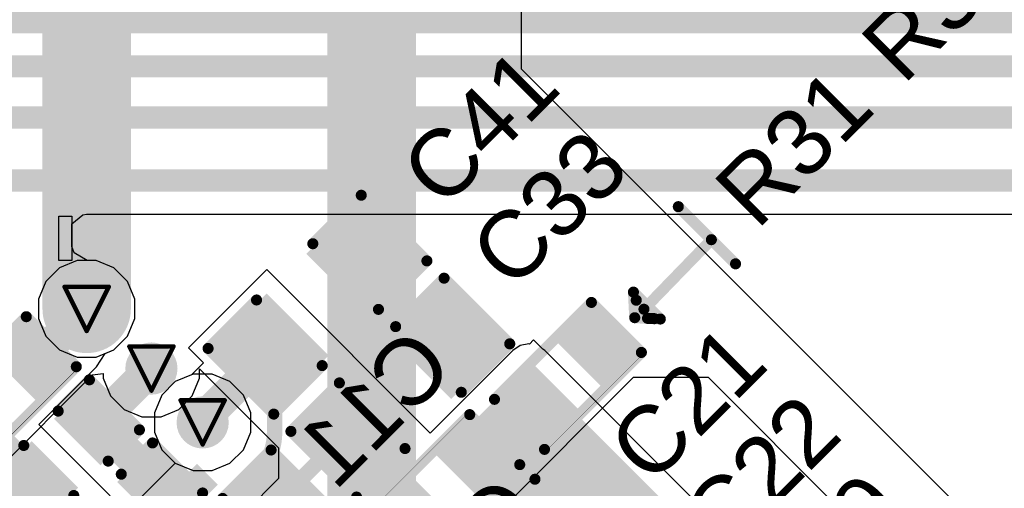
# Model space of a CAD drawing. Header units: inches. Extents: x 0 to 12.2, y 0 to 7.
# Tile 84 of 154: x 2.143 to 2.588, y 2.764 to 2.976. Entities that reach past the tile are written whole.
import ezdxf

# ---------------------------------------------------------------- set-up
doc = ezdxf.new("R2010")
doc.units = ezdxf.units.IN
doc.header["$MEASUREMENT"] = 0
for name, color, linetype in [('Bottom Layer', 5, 'Continuous'), ('Bottom Overlay', 54, 'Continuous'), ('Bottom Paste', 16, 'Continuous'), ('Bottom Solder', 6, 'Continuous'), ('Drill Drawing', 1, 'Continuous'), ('Layer 1', 16, 'Continuous'), ('Layer 2', 76, 'Continuous'), ('Top Layer', 1, 'Continuous'), ('Top Overlay', 2, 'Continuous'), ('Top Paste', 8, 'Continuous'), ('Top Solder', 216, 'Continuous'), ('Via Holes', 16, 'Continuous')]:
    doc.layers.add(name, color=color, linetype=linetype)
doc.styles.add('Arial', font='txt', dxfattribs={"height": 0.2})

# ---------------------------------------------------------------- blocks, each defined once
blk = doc.blocks.new('LQFP_128_EP_14_14__28')
at = {"layer": 'Top Layer'}
blk.add_hatch(color=1, dxfattribs=at).paths.add_polyline_path([(-0.24016, 0.26967), (-0.24804, 0.26967), (-0.24804, 0.32873), (-0.24016, 0.32873)])
at = {"layer": 'Top Paste'}
blk.add_hatch(color=8, dxfattribs=at).paths.add_polyline_path([(-0.24016, 0.26967), (-0.24804, 0.26967), (-0.24804, 0.32873), (-0.24016, 0.32873)])
at = {"layer": 'Top Solder'}
blk.add_hatch(color=216, dxfattribs=at).paths.add_polyline_path([(-0.23741, 0.26692), (-0.25079, 0.26692), (-0.25079, 0.33148), (-0.23741, 0.33148)])
blk = doc.blocks.new('R___0402_127')
at = {"layer": 'Top Layer'}
for points in [[(-0.0275, -0.0125), (-0.0275, 0.0125), (-0.0095, 0.0125), (-0.0095, -0.0125)], [(0.0095, -0.0125), (0.0095, 0.0125), (0.0275, 0.0125), (0.0275, -0.0125)]]:
    blk.add_hatch(color=1, dxfattribs=at).paths.add_polyline_path(points)
at = {"layer": 'Top Paste'}
for points in [[(-0.0275, -0.0125), (-0.0275, 0.0125), (-0.0095, 0.0125), (-0.0095, -0.0125)], [(0.0095, -0.0125), (0.0095, 0.0125), (0.0275, 0.0125), (0.0275, -0.0125)]]:
    blk.add_hatch(color=8, dxfattribs=at).paths.add_polyline_path(points)
at = {"layer": 'Top Solder'}
for points in [[(-0.02967, -0.01467), (-0.02967, 0.01467), (-0.00733, 0.01467), (-0.00733, -0.01467)], [(0.00733, -0.01467), (0.00733, 0.01467), (0.02967, 0.01467), (0.02967, -0.01467)]]:
    blk.add_hatch(color=216, dxfattribs=at).paths.add_polyline_path(points)
at = {"layer": 'Top Overlay'}
for points, const_width in [([(-0.031, 0.016), (-0.031, -0.016)], 0.005), ([(-0.031, 0.016), (0.031, 0.016)], 0.005), ([(0.031, 0.016), (0.031, -0.016)], 0.005), ([(-0.031, -0.016), (0.031, -0.016)], 0.005), ([(-0.032, -0.017), (0.032, -0.017)], 0.000127)]:
    blk.add_lwpolyline(points, dxfattribs=dict(at, const_width=const_width))
for points, const_width in [([(-0.03225, 0.016, 1), (-0.02975, 0.016, 1)], 0.0025), ([(-0.03225, 0.016, 1), (-0.02975, 0.016, 1)], 0.0025), ([(0.02975, 0.016, 1), (0.03225, 0.016, 1)], 0.0025), ([(0.02975, 0.016, 1), (0.03225, 0.016, 1)], 0.0025), ([(-0.03225, -0.016, 1), (-0.02975, -0.016, 1)], 0.0025), ([(-0.03225, -0.016, 1), (-0.02975, -0.016, 1)], 0.0025), ([(-0.03203, -0.017, 1), (-0.03197, -0.017, 1)], 0.0000635), ([(0.02975, -0.016, 1), (0.03225, -0.016, 1)], 0.0025), ([(0.02975, -0.016, 1), (0.03225, -0.016, 1)], 0.0025), ([(0.03197, -0.017, 1), (0.03203, -0.017, 1)], 0.0000635)]:
    blk.add_lwpolyline(points, format="xyb", close=True, dxfattribs=dict(at, const_width=const_width))
blk = doc.blocks.new('R___0402_B_130')
at = {"layer": 'Bottom Layer'}
for points in [[(-0.0095, 0.0125), (-0.0095, -0.0125), (-0.0275, -0.0125), (-0.0275, 0.0125)], [(0.0275, 0.0125), (0.0275, -0.0125), (0.0095, -0.0125), (0.0095, 0.0125)]]:
    blk.add_hatch(color=5, dxfattribs=at).paths.add_polyline_path(points)
at = {"layer": 'Bottom Paste'}
for points in [[(-0.0095, 0.0125), (-0.0095, -0.0125), (-0.0275, -0.0125), (-0.0275, 0.0125)], [(0.0275, 0.0125), (0.0275, -0.0125), (0.0095, -0.0125), (0.0095, 0.0125)]]:
    blk.add_hatch(color=16, dxfattribs=at).paths.add_polyline_path(points)
at = {"layer": 'Bottom Solder'}
for points in [[(-0.00733, 0.01467), (-0.00733, -0.01467), (-0.02967, -0.01467), (-0.02967, 0.01467)], [(0.02967, 0.01467), (0.02967, -0.01467), (0.00733, -0.01467), (0.00733, 0.01467)]]:
    blk.add_hatch(color=6, dxfattribs=at).paths.add_polyline_path(points)
at = {"layer": 'Bottom Overlay'}
for points, const_width in [([(0.031, 0.016), (-0.031, 0.016)], 0.005), ([(-0.031, -0.016), (-0.031, 0.016)], 0.005), ([(0.031, -0.016), (0.031, 0.016)], 0.005), ([(0.032, 0.017), (-0.032, 0.017)], 0.000127), ([(0.031, -0.016), (-0.031, -0.016)], 0.005)]:
    blk.add_lwpolyline(points, dxfattribs=dict(at, const_width=const_width))
for points, const_width in [([(-0.03225, 0.016, 1), (-0.02975, 0.016, 1)], 0.0025), ([(-0.03225, 0.016, 1), (-0.02975, 0.016, 1)], 0.0025), ([(0.02975, 0.016, 1), (0.03225, 0.016, 1)], 0.0025), ([(0.02975, 0.016, 1), (0.03225, 0.016, 1)], 0.0025), ([(-0.03203, 0.017, 1), (-0.03197, 0.017, 1)], 0.0000635), ([(0.03197, 0.017, 1), (0.03203, 0.017, 1)], 0.0000635), ([(-0.03225, -0.016, 1), (-0.02975, -0.016, 1)], 0.0025), ([(-0.03225, -0.016, 1), (-0.02975, -0.016, 1)], 0.0025), ([(0.02975, -0.016, 1), (0.03225, -0.016, 1)], 0.0025), ([(0.02975, -0.016, 1), (0.03225, -0.016, 1)], 0.0025)]:
    blk.add_lwpolyline(points, format="xyb", close=True, dxfattribs=dict(at, const_width=const_width))
blk = doc.blocks.new('R___0402_133')
at = {"layer": 'Top Layer'}
for points in [[(-0.0275, -0.0125), (-0.0275, 0.0125), (-0.0095, 0.0125), (-0.0095, -0.0125)], [(0.0095, -0.0125), (0.0095, 0.0125), (0.0275, 0.0125), (0.0275, -0.0125)]]:
    blk.add_hatch(color=1, dxfattribs=at).paths.add_polyline_path(points)
at = {"layer": 'Top Paste'}
for points in [[(-0.0275, -0.0125), (-0.0275, 0.0125), (-0.0095, 0.0125), (-0.0095, -0.0125)], [(0.0095, -0.0125), (0.0095, 0.0125), (0.0275, 0.0125), (0.0275, -0.0125)]]:
    blk.add_hatch(color=8, dxfattribs=at).paths.add_polyline_path(points)
at = {"layer": 'Top Solder'}
for points in [[(-0.02967, -0.01467), (-0.02967, 0.01467), (-0.00733, 0.01467), (-0.00733, -0.01467)], [(0.00733, -0.01467), (0.00733, 0.01467), (0.02967, 0.01467), (0.02967, -0.01467)]]:
    blk.add_hatch(color=216, dxfattribs=at).paths.add_polyline_path(points)
at = {"layer": 'Top Overlay'}
for points, const_width in [([(0.031, 0.016), (-0.031, 0.016)], 0.005), ([(-0.031, -0.016), (-0.031, 0.016)], 0.005), ([(0.031, -0.016), (0.031, 0.016)], 0.005), ([(0.031, -0.016), (-0.031, -0.016)], 0.005), ([(0.032, -0.017), (-0.032, -0.017)], 0.000127)]:
    blk.add_lwpolyline(points, dxfattribs=dict(at, const_width=const_width))
for points, const_width in [([(-0.03225, 0.016, 1), (-0.02975, 0.016, 1)], 0.0025), ([(-0.03225, 0.016, 1), (-0.02975, 0.016, 1)], 0.0025), ([(0.02975, 0.016, 1), (0.03225, 0.016, 1)], 0.0025), ([(0.02975, 0.016, 1), (0.03225, 0.016, 1)], 0.0025), ([(-0.03225, -0.016, 1), (-0.02975, -0.016, 1)], 0.0025), ([(-0.03225, -0.016, 1), (-0.02975, -0.016, 1)], 0.0025), ([(-0.03203, -0.017, 1), (-0.03197, -0.017, 1)], 0.0000635), ([(0.02975, -0.016, 1), (0.03225, -0.016, 1)], 0.0025), ([(0.02975, -0.016, 1), (0.03225, -0.016, 1)], 0.0025), ([(0.03197, -0.017, 1), (0.03203, -0.017, 1)], 0.0000635)]:
    blk.add_lwpolyline(points, format="xyb", close=True, dxfattribs=dict(at, const_width=const_width))
blk = doc.blocks.new('C___0603_314')
at = {"layer": 'Top Layer'}
for points in [[(-0.015, 0.0175), (-0.015, -0.0175), (-0.045, -0.0175), (-0.045, 0.0175)], [(0.045, 0.0175), (0.045, -0.0175), (0.015, -0.0175), (0.015, 0.0175)]]:
    blk.add_hatch(color=1, dxfattribs=at).paths.add_polyline_path(points)
at = {"layer": 'Top Paste'}
for points in [[(-0.015, 0.0175), (-0.015, -0.0175), (-0.045, -0.0175), (-0.045, 0.0175)], [(0.045, 0.0175), (0.045, -0.0175), (0.015, -0.0175), (0.015, 0.0175)]]:
    blk.add_hatch(color=8, dxfattribs=at).paths.add_polyline_path(points)
at = {"layer": 'Top Solder'}
for points in [[(-0.01264, 0.01986), (-0.01264, -0.01986), (-0.04736, -0.01986), (-0.04736, 0.01986)], [(0.04736, 0.01986), (0.04736, -0.01986), (0.01264, -0.01986), (0.01264, 0.01986)]]:
    blk.add_hatch(color=216, dxfattribs=at).paths.add_polyline_path(points)
at = {"layer": 'Top Overlay', "const_width": 0.005}
for points in [[(-0.049, -0.021), (-0.049, 0.021)], [(-0.018, 0.021), (-0.049, 0.021)], [(0.049, 0.021), (0.018, 0.021)], [(0.049, -0.021), (0.049, 0.021)], [(-0.018, -0.021), (-0.049, -0.021)], [(0.049, -0.021), (0.018, -0.021)]]:
    blk.add_lwpolyline(points, dxfattribs=at)
at = {"layer": 'Top Overlay', "const_width": 0.0025}
for points in [[(-0.05025, 0.021, 1), (-0.04775, 0.021, 1)], [(-0.05025, 0.021, 1), (-0.04775, 0.021, 1)], [(-0.01925, 0.021, 1), (-0.01675, 0.021, 1)], [(0.01675, 0.021, 1), (0.01925, 0.021, 1)], [(0.04775, 0.021, 1), (0.05025, 0.021, 1)], [(0.04775, 0.021, 1), (0.05025, 0.021, 1)], [(-0.05025, -0.021, 1), (-0.04775, -0.021, 1)], [(-0.05025, -0.021, 1), (-0.04775, -0.021, 1)], [(-0.01925, -0.021, 1), (-0.01675, -0.021, 1)], [(0.01675, -0.021, 1), (0.01925, -0.021, 1)], [(0.04775, -0.021, 1), (0.05025, -0.021, 1)], [(0.04775, -0.021, 1), (0.05025, -0.021, 1)]]:
    blk.add_lwpolyline(points, format="xyb", close=True, dxfattribs=at)
blk = doc.blocks.new('C___0402_B_319')
at = {"layer": 'Bottom Layer'}
for points in [[(-0.0095, 0.0125), (-0.0095, -0.0125), (-0.0275, -0.0125), (-0.0275, 0.0125)], [(0.0275, 0.0125), (0.0275, -0.0125), (0.0095, -0.0125), (0.0095, 0.0125)]]:
    blk.add_hatch(color=5, dxfattribs=at).paths.add_polyline_path(points)
at = {"layer": 'Bottom Paste'}
for points in [[(-0.0095, 0.0125), (-0.0095, -0.0125), (-0.0275, -0.0125), (-0.0275, 0.0125)], [(0.0275, 0.0125), (0.0275, -0.0125), (0.0095, -0.0125), (0.0095, 0.0125)]]:
    blk.add_hatch(color=16, dxfattribs=at).paths.add_polyline_path(points)
at = {"layer": 'Bottom Solder'}
for points in [[(-0.00714, 0.01486), (-0.00714, -0.01486), (-0.02986, -0.01486), (-0.02986, 0.01486)], [(0.02986, 0.01486), (0.02986, -0.01486), (0.00714, -0.01486), (0.00714, 0.01486)]]:
    blk.add_hatch(color=6, dxfattribs=at).paths.add_polyline_path(points)
at = {"layer": 'Bottom Overlay', "const_width": 0.005}
for points in [[(-0.011, 0.016), (-0.031, 0.016)], [(-0.031, -0.016), (-0.031, 0.016)], [(0.031, 0.016), (0.011, 0.016)], [(0.031, -0.016), (0.031, 0.016)], [(-0.011, -0.016), (-0.031, -0.016)], [(0.031, -0.016), (0.011, -0.016)]]:
    blk.add_lwpolyline(points, dxfattribs=at)
at = {"layer": 'Bottom Overlay', "const_width": 0.0025}
for points in [[(-0.03225, 0.016, 1), (-0.02975, 0.016, 1)], [(-0.03225, 0.016, 1), (-0.02975, 0.016, 1)], [(-0.01225, 0.016, 1), (-0.00975, 0.016, 1)], [(0.00975, 0.016, 1), (0.01225, 0.016, 1)], [(0.02975, 0.016, 1), (0.03225, 0.016, 1)], [(0.02975, 0.016, 1), (0.03225, 0.016, 1)], [(-0.03225, -0.016, 1), (-0.02975, -0.016, 1)], [(-0.03225, -0.016, 1), (-0.02975, -0.016, 1)], [(-0.01225, -0.016, 1), (-0.00975, -0.016, 1)], [(0.00975, -0.016, 1), (0.01225, -0.016, 1)], [(0.02975, -0.016, 1), (0.03225, -0.016, 1)], [(0.02975, -0.016, 1), (0.03225, -0.016, 1)]]:
    blk.add_lwpolyline(points, format="xyb", close=True, dxfattribs=at)
blk = doc.blocks.new('C___0402_B_321')
at = {"layer": 'Bottom Layer'}
for points in [[(-0.0095, 0.0125), (-0.0095, -0.0125), (-0.0275, -0.0125), (-0.0275, 0.0125)], [(0.0275, 0.0125), (0.0275, -0.0125), (0.0095, -0.0125), (0.0095, 0.0125)]]:
    blk.add_hatch(color=5, dxfattribs=at).paths.add_polyline_path(points)
at = {"layer": 'Bottom Paste'}
for points in [[(-0.0095, 0.0125), (-0.0095, -0.0125), (-0.0275, -0.0125), (-0.0275, 0.0125)], [(0.0275, 0.0125), (0.0275, -0.0125), (0.0095, -0.0125), (0.0095, 0.0125)]]:
    blk.add_hatch(color=16, dxfattribs=at).paths.add_polyline_path(points)
at = {"layer": 'Bottom Solder'}
for points in [[(-0.00714, 0.01486), (-0.00714, -0.01486), (-0.02986, -0.01486), (-0.02986, 0.01486)], [(0.02986, 0.01486), (0.02986, -0.01486), (0.00714, -0.01486), (0.00714, 0.01486)]]:
    blk.add_hatch(color=6, dxfattribs=at).paths.add_polyline_path(points)
at = {"layer": 'Bottom Overlay', "const_width": 0.005}
for points in [[(-0.011, 0.016), (-0.031, 0.016)], [(-0.031, -0.016), (-0.031, 0.016)], [(0.031, 0.016), (0.011, 0.016)], [(0.031, -0.016), (0.031, 0.016)], [(-0.011, -0.016), (-0.031, -0.016)], [(0.031, -0.016), (0.011, -0.016)]]:
    blk.add_lwpolyline(points, dxfattribs=at)
at = {"layer": 'Bottom Overlay', "const_width": 0.0025}
for points in [[(-0.03225, 0.016, 1), (-0.02975, 0.016, 1)], [(-0.03225, 0.016, 1), (-0.02975, 0.016, 1)], [(-0.01225, 0.016, 1), (-0.00975, 0.016, 1)], [(0.00975, 0.016, 1), (0.01225, 0.016, 1)], [(0.02975, 0.016, 1), (0.03225, 0.016, 1)], [(0.02975, 0.016, 1), (0.03225, 0.016, 1)], [(-0.03225, -0.016, 1), (-0.02975, -0.016, 1)], [(-0.03225, -0.016, 1), (-0.02975, -0.016, 1)], [(-0.01225, -0.016, 1), (-0.00975, -0.016, 1)], [(0.00975, -0.016, 1), (0.01225, -0.016, 1)], [(0.02975, -0.016, 1), (0.03225, -0.016, 1)], [(0.02975, -0.016, 1), (0.03225, -0.016, 1)]]:
    blk.add_lwpolyline(points, format="xyb", close=True, dxfattribs=at)
blk = doc.blocks.new('C___0603_322')
at = {"layer": 'Top Layer'}
for points in [[(-0.015, 0.0175), (-0.015, -0.0175), (-0.045, -0.0175), (-0.045, 0.0175)], [(0.045, 0.0175), (0.045, -0.0175), (0.015, -0.0175), (0.015, 0.0175)]]:
    blk.add_hatch(color=1, dxfattribs=at).paths.add_polyline_path(points)
at = {"layer": 'Top Paste'}
for points in [[(-0.015, 0.0175), (-0.015, -0.0175), (-0.045, -0.0175), (-0.045, 0.0175)], [(0.045, 0.0175), (0.045, -0.0175), (0.015, -0.0175), (0.015, 0.0175)]]:
    blk.add_hatch(color=8, dxfattribs=at).paths.add_polyline_path(points)
at = {"layer": 'Top Solder'}
for points in [[(-0.01264, 0.01986), (-0.01264, -0.01986), (-0.04736, -0.01986), (-0.04736, 0.01986)], [(0.04736, 0.01986), (0.04736, -0.01986), (0.01264, -0.01986), (0.01264, 0.01986)]]:
    blk.add_hatch(color=216, dxfattribs=at).paths.add_polyline_path(points)
at = {"layer": 'Top Overlay', "const_width": 0.005}
for points in [[(-0.049, -0.021), (-0.049, 0.021)], [(-0.018, 0.021), (-0.049, 0.021)], [(0.049, 0.021), (0.018, 0.021)], [(0.049, -0.021), (0.049, 0.021)], [(-0.018, -0.021), (-0.049, -0.021)], [(0.049, -0.021), (0.018, -0.021)]]:
    blk.add_lwpolyline(points, dxfattribs=at)
at = {"layer": 'Top Overlay', "const_width": 0.0025}
for points in [[(-0.05025, 0.021, 1), (-0.04775, 0.021, 1)], [(-0.05025, 0.021, 1), (-0.04775, 0.021, 1)], [(-0.01925, 0.021, 1), (-0.01675, 0.021, 1)], [(0.01675, 0.021, 1), (0.01925, 0.021, 1)], [(0.04775, 0.021, 1), (0.05025, 0.021, 1)], [(0.04775, 0.021, 1), (0.05025, 0.021, 1)], [(-0.05025, -0.021, 1), (-0.04775, -0.021, 1)], [(-0.05025, -0.021, 1), (-0.04775, -0.021, 1)], [(-0.01925, -0.021, 1), (-0.01675, -0.021, 1)], [(0.01675, -0.021, 1), (0.01925, -0.021, 1)], [(0.04775, -0.021, 1), (0.05025, -0.021, 1)], [(0.04775, -0.021, 1), (0.05025, -0.021, 1)]]:
    blk.add_lwpolyline(points, format="xyb", close=True, dxfattribs=at)
blk = doc.blocks.new('C___0402_333')
at = {"layer": 'Top Layer'}
for points in [[(-0.0275, -0.0125), (-0.0275, 0.0125), (-0.0095, 0.0125), (-0.0095, -0.0125)], [(0.0095, -0.0125), (0.0095, 0.0125), (0.0275, 0.0125), (0.0275, -0.0125)]]:
    blk.add_hatch(color=1, dxfattribs=at).paths.add_polyline_path(points)
at = {"layer": 'Top Paste'}
for points in [[(-0.0275, -0.0125), (-0.0275, 0.0125), (-0.0095, 0.0125), (-0.0095, -0.0125)], [(0.0095, -0.0125), (0.0095, 0.0125), (0.0275, 0.0125), (0.0275, -0.0125)]]:
    blk.add_hatch(color=8, dxfattribs=at).paths.add_polyline_path(points)
at = {"layer": 'Top Solder'}
for points in [[(-0.02986, -0.01486), (-0.02986, 0.01486), (-0.00714, 0.01486), (-0.00714, -0.01486)], [(0.00714, -0.01486), (0.00714, 0.01486), (0.02986, 0.01486), (0.02986, -0.01486)]]:
    blk.add_hatch(color=216, dxfattribs=at).paths.add_polyline_path(points)
at = {"layer": 'Top Overlay', "const_width": 0.005}
for points in [[(-0.031, -0.016), (-0.031, 0.016)], [(-0.011, 0.016), (-0.031, 0.016)], [(0.031, 0.016), (0.011, 0.016)], [(0.031, -0.016), (0.031, 0.016)], [(-0.011, -0.016), (-0.031, -0.016)], [(0.031, -0.016), (0.011, -0.016)]]:
    blk.add_lwpolyline(points, dxfattribs=at)
at = {"layer": 'Top Overlay', "const_width": 0.0025}
for points in [[(-0.03225, 0.016, 1), (-0.02975, 0.016, 1)], [(-0.03225, 0.016, 1), (-0.02975, 0.016, 1)], [(-0.01225, 0.016, 1), (-0.00975, 0.016, 1)], [(0.00975, 0.016, 1), (0.01225, 0.016, 1)], [(0.02975, 0.016, 1), (0.03225, 0.016, 1)], [(0.02975, 0.016, 1), (0.03225, 0.016, 1)], [(-0.03225, -0.016, 1), (-0.02975, -0.016, 1)], [(-0.03225, -0.016, 1), (-0.02975, -0.016, 1)], [(-0.01225, -0.016, 1), (-0.00975, -0.016, 1)], [(0.00975, -0.016, 1), (0.01225, -0.016, 1)], [(0.02975, -0.016, 1), (0.03225, -0.016, 1)], [(0.02975, -0.016, 1), (0.03225, -0.016, 1)]]:
    blk.add_lwpolyline(points, format="xyb", close=True, dxfattribs=at)
blk = doc.blocks.new('C___0603_B_343')
at = {"layer": 'Bottom Layer'}
for points in [[(-0.045, -0.0175), (-0.045, 0.0175), (-0.015, 0.0175), (-0.015, -0.0175)], [(0.015, -0.0175), (0.015, 0.0175), (0.045, 0.0175), (0.045, -0.0175)]]:
    blk.add_hatch(color=5, dxfattribs=at).paths.add_polyline_path(points)
at = {"layer": 'Bottom Paste'}
for points in [[(-0.045, -0.0175), (-0.045, 0.0175), (-0.015, 0.0175), (-0.015, -0.0175)], [(0.015, -0.0175), (0.015, 0.0175), (0.045, 0.0175), (0.045, -0.0175)]]:
    blk.add_hatch(color=16, dxfattribs=at).paths.add_polyline_path(points)
at = {"layer": 'Bottom Solder'}
for points in [[(-0.04736, -0.01986), (-0.04736, 0.01986), (-0.01264, 0.01986), (-0.01264, -0.01986)], [(0.01264, -0.01986), (0.01264, 0.01986), (0.04736, 0.01986), (0.04736, -0.01986)]]:
    blk.add_hatch(color=6, dxfattribs=at).paths.add_polyline_path(points)
at = {"layer": 'Bottom Overlay', "const_width": 0.005}
for points in [[(-0.018, 0.021), (-0.049, 0.021)], [(-0.049, -0.021), (-0.049, 0.021)], [(0.049, 0.021), (0.018, 0.021)], [(0.049, -0.021), (0.049, 0.021)], [(-0.018, -0.021), (-0.049, -0.021)], [(0.049, -0.021), (0.018, -0.021)]]:
    blk.add_lwpolyline(points, dxfattribs=at)
at = {"layer": 'Bottom Overlay', "const_width": 0.0025}
for points in [[(-0.05025, 0.021, 1), (-0.04775, 0.021, 1)], [(-0.05025, 0.021, 1), (-0.04775, 0.021, 1)], [(-0.01925, 0.021, 1), (-0.01675, 0.021, 1)], [(0.01675, 0.021, 1), (0.01925, 0.021, 1)], [(0.04775, 0.021, 1), (0.05025, 0.021, 1)], [(0.04775, 0.021, 1), (0.05025, 0.021, 1)], [(-0.05025, -0.021, 1), (-0.04775, -0.021, 1)], [(-0.05025, -0.021, 1), (-0.04775, -0.021, 1)], [(-0.01925, -0.021, 1), (-0.01675, -0.021, 1)], [(0.01675, -0.021, 1), (0.01925, -0.021, 1)], [(0.04775, -0.021, 1), (0.05025, -0.021, 1)], [(0.04775, -0.021, 1), (0.05025, -0.021, 1)]]:
    blk.add_lwpolyline(points, format="xyb", close=True, dxfattribs=at)

msp = doc.modelspace()

# ---------------------------------------------------------------- hatches: boundary and pattern name
at = {"layer": 'Bottom Layer'}
h = msp.add_hatch(color=5, dxfattribs=at)
edge = h.paths.add_edge_path()
edge.add_arc((2.17325, 2.84532), 0.01181, 0, 360)
h = msp.add_hatch(color=5, dxfattribs=at)
edge = h.paths.add_edge_path()
edge.add_arc((2.20254, 2.81832), 0.01181, 0, 360)
h = msp.add_hatch(color=5, dxfattribs=at)
edge = h.paths.add_edge_path()
edge.add_arc((2.22572, 2.79396), 0.01181, 0, 360)
at = {"layer": 'Layer 1'}
h = msp.add_hatch(color=16, dxfattribs=at)
edge = h.paths.add_edge_path()
edge.add_arc((2.17325, 2.84532), 0.01181, 0, 360)
h = msp.add_hatch(color=16, dxfattribs=at)
edge = h.paths.add_edge_path()
edge.add_arc((2.20254, 2.81832), 0.01181, 0, 360)
h = msp.add_hatch(color=16, dxfattribs=at)
edge = h.paths.add_edge_path()
edge.add_arc((2.22572, 2.79396), 0.01181, 0, 360)
at = {"layer": 'Layer 2'}
h = msp.add_hatch(color=76, dxfattribs=at)
edge = h.paths.add_edge_path()
edge.add_arc((2.17325, 2.84532), 0.01181, 0, 360)
h = msp.add_hatch(color=76, dxfattribs=at)
edge = h.paths.add_edge_path()
edge.add_arc((2.20254, 2.81832), 0.01181, 0, 360)
h = msp.add_hatch(color=76, dxfattribs=at)
edge = h.paths.add_edge_path()
edge.add_arc((2.22572, 2.79396), 0.01181, 0, 360)
at = {"layer": 'Top Layer'}
h = msp.add_hatch(color=1, dxfattribs=at)
edge = h.paths.add_edge_path()
edge.add_arc((2.17325, 2.84532), 0.01181, 0, 360)
h = msp.add_hatch(color=1, dxfattribs=at)
edge = h.paths.add_edge_path()
edge.add_arc((2.20254, 2.81832), 0.01181, 0, 360)
msp.add_hatch(color=1, dxfattribs=at).paths.add_polyline_path([(2.44855, 2.66506), (2.48802, 2.70453), (2.37327, 2.81928), (2.3338, 2.77981)])
h = msp.add_hatch(color=1, dxfattribs=at)
edge = h.paths.add_edge_path()
edge.add_arc((2.22572, 2.79396), 0.01181, 0, 360)
at = {"layer": 'Via Holes'}
h = msp.add_hatch(color=7, dxfattribs=at)
edge = h.paths.add_edge_path()
edge.add_arc((2.17325, 2.84532), 0.00591, 0, 360)
h = msp.add_hatch(color=7, dxfattribs=at)
edge = h.paths.add_edge_path()
edge.add_arc((2.20254, 2.81832), 0.00591, 0, 360)
h = msp.add_hatch(color=7, dxfattribs=at)
edge = h.paths.add_edge_path()
edge.add_arc((2.22572, 2.79396), 0.00591, 0, 360)

# ---------------------------------------------------------------- linework, layer by layer
at = {"layer": 'Bottom Layer'}
for p, q in [((2.16059, 2.86714), (2.16059, 2.88732)), ((2.16059, 2.88732), (2.1665, 2.88732)), ((2.1665, 2.88374), (2.17149, 2.8879)), ((2.1665, 2.88732), (2.1665, 2.86714)), ((2.17149, 2.8879), (2.17318, 2.88809)), ((2.17318, 2.88809), (2.67342, 2.88809)), ((2.1665, 2.8736), (2.1665, 2.88374)), ((2.1665, 2.88374), (2.1665, 2.88374)), ((2.1665, 2.88374), (2.1665, 2.88374)), ((2.16759, 2.87068), (2.1665, 2.8736)), ((2.17344, 2.86714), (2.16759, 2.87068)), ((2.16759, 2.87068), (2.16759, 2.87068)), ((2.16759, 2.87068), (2.16759, 2.87068)), ((2.1665, 2.86714), (2.16059, 2.86714)), ((2.17759, 2.86714), (2.17344, 2.86714)), ((2.1856, 2.86382), (2.17759, 2.86714)), ((2.19174, 2.85768), (2.1856, 2.86382)), ((2.19506, 2.84966), (2.19174, 2.85768)), ((2.19506, 2.84099), (2.19506, 2.84966)), ((2.19174, 2.83297), (2.19506, 2.84099)), ((2.1856, 2.82683), (2.19174, 2.83297)), ((2.17776, 2.81915), (2.18162, 2.82519)), ((2.18162, 2.82519), (2.1856, 2.82683)), ((2.15159, 2.79299), (2.17776, 2.81916)), ((2.17776, 2.81916), (2.17776, 2.81915)), ((2.22138, 2.81577), (2.21336, 2.81245)), ((2.23005, 2.81577), (2.22138, 2.81577)), ((2.23807, 2.81245), (2.23005, 2.81577)), ((2.21336, 2.81245), (2.20722, 2.80632)), ((2.24421, 2.80632), (2.23807, 2.81245)), ((2.20722, 2.80632), (2.2039, 2.7983)), ((2.24753, 2.7983), (2.24421, 2.80632)), ((2.2039, 2.7983), (2.2039, 2.78962)), ((2.24753, 2.78962), (2.24753, 2.7983)), ((2.17689, 2.76769), (2.15159, 2.79299)), ((2.2039, 2.78962), (2.20722, 2.78161)), ((2.24421, 2.78161), (2.24753, 2.78962)), ((2.20722, 2.78161), (2.21336, 2.77547)), ((2.23807, 2.77547), (2.24421, 2.78161)), ((2.21336, 2.77547), (2.22138, 2.77215)), ((2.23005, 2.77215), (2.23807, 2.77547)), ((2.22138, 2.77215), (2.23005, 2.77215)), ((2.2053, 2.73928), (2.17689, 2.76769))]:
    msp.add_line(p, q, dxfattribs=at)
for points, const_width in [([(0.97025, 2.975), (3.03095, 2.975)], 0.01), ([(0.988, 2.955), (2.98357, 2.955)], 0.01), ([(1.58282, 2.93191), (2.72909, 2.93191)], 0.01), ([(1.95944, 2.90339), (2.68897, 2.90339)], 0.01), ([(2.15088, 2.82295), (2.17325, 2.84532)], 0.015), ([(2.17819, 2.79397), (2.20254, 2.81832)], 0.015), ([(2.12225, 2.79547), (2.17937, 2.73835)], 0.015), ([(2.17819, 2.79397), (2.18144, 2.79047)], 0.015), ([(2.18144, 2.79047), (2.20293, 2.76898)], 0.015), ([(2.20293, 2.76898), (2.20553, 2.76451)], 0.015), ([(2.20553, 2.76451), (2.20906, 2.76098)], 0.015), ([(2.20906, 2.76098), (2.236, 2.73405)], 0.015)]:
    msp.add_lwpolyline(points, dxfattribs=dict(at, const_width=const_width))
at = {"layer": 'Bottom Layer', "const_width": 0.0075}
for points in [[(2.1695, 2.84532, 1), (2.177, 2.84532, 1)], [(2.14713, 2.82295, 1), (2.15463, 2.82295, 1)], [(2.19879, 2.81832, 1), (2.20629, 2.81832, 1)], [(2.17444, 2.79397, 1), (2.18194, 2.79397, 1)], [(2.17444, 2.79397, 1), (2.18194, 2.79397, 1)], [(2.17769, 2.79047, 1), (2.18519, 2.79047, 1)], [(2.17769, 2.79047, 1), (2.18519, 2.79047, 1)], [(2.19918, 2.76898, 1), (2.20668, 2.76898, 1)], [(2.19918, 2.76898, 1), (2.20668, 2.76898, 1)], [(2.20178, 2.76451, 1), (2.20928, 2.76451, 1)], [(2.20178, 2.76451, 1), (2.20928, 2.76451, 1)], [(2.20531, 2.76098, 1), (2.21281, 2.76098, 1)], [(2.20531, 2.76098, 1), (2.21281, 2.76098, 1)]]:
    msp.add_lwpolyline(points, format="xyb", close=True, dxfattribs=at)
at = {"layer": 'Drill Drawing', "const_width": 0.002}
for points in [[(2.16325, 2.85532), (2.18325, 2.85532)], [(2.16325, 2.85532), (2.17325, 2.83532)], [(2.17325, 2.83532), (2.18325, 2.85532)], [(2.19254, 2.82832), (2.21254, 2.82832)], [(2.19254, 2.82832), (2.20254, 2.80832)], [(2.20254, 2.80832), (2.21254, 2.82832)], [(2.21572, 2.80396), (2.23572, 2.80396)], [(2.21572, 2.80396), (2.22572, 2.78396)], [(2.22572, 2.78396), (2.23572, 2.80396)]]:
    msp.add_lwpolyline(points, dxfattribs=at)
at = {"layer": 'Drill Drawing', "const_width": 0.001}
for points in [[(2.16275, 2.85532, 1), (2.16375, 2.85532, 1)], [(2.16275, 2.85532, 1), (2.16375, 2.85532, 1)], [(2.18275, 2.85532, 1), (2.18375, 2.85532, 1)], [(2.18275, 2.85532, 1), (2.18375, 2.85532, 1)], [(2.17275, 2.83532, 1), (2.17375, 2.83532, 1)], [(2.17275, 2.83532, 1), (2.17375, 2.83532, 1)], [(2.19204, 2.82832, 1), (2.19304, 2.82832, 1)], [(2.19204, 2.82832, 1), (2.19304, 2.82832, 1)], [(2.21204, 2.82832, 1), (2.21304, 2.82832, 1)], [(2.21204, 2.82832, 1), (2.21304, 2.82832, 1)], [(2.20204, 2.80832, 1), (2.20304, 2.80832, 1)], [(2.20204, 2.80832, 1), (2.20304, 2.80832, 1)], [(2.21522, 2.80396, 1), (2.21622, 2.80396, 1)], [(2.21522, 2.80396, 1), (2.21622, 2.80396, 1)], [(2.23522, 2.80396, 1), (2.23622, 2.80396, 1)], [(2.23522, 2.80396, 1), (2.23622, 2.80396, 1)], [(2.22522, 2.78396, 1), (2.22622, 2.78396, 1)], [(2.22522, 2.78396, 1), (2.22622, 2.78396, 1)]]:
    msp.add_lwpolyline(points, format="xyb", close=True, dxfattribs=at)
at = {"layer": 'Layer 1'}
for p, q in [((2.16891, 2.86714), (2.16089, 2.86382)), ((2.17759, 2.86714), (2.16891, 2.86714)), ((2.1856, 2.86382), (2.17759, 2.86714)), ((2.16089, 2.86382), (2.15476, 2.85768)), ((2.19174, 2.85768), (2.1856, 2.86382)), ((2.15476, 2.85768), (2.15144, 2.84966)), ((2.19506, 2.84966), (2.19174, 2.85768)), ((2.15144, 2.84966), (2.15144, 2.84099)), ((2.19506, 2.84099), (2.19506, 2.84966)), ((2.15144, 2.84099), (2.15476, 2.83297)), ((2.19174, 2.83297), (2.19506, 2.84099)), ((2.15476, 2.83297), (2.16089, 2.82683)), ((2.1856, 2.82683), (2.19174, 2.83297)), ((2.16089, 2.82683), (2.16891, 2.82351)), ((2.17759, 2.82351), (2.1856, 2.82683)), ((2.16891, 2.82351), (2.17759, 2.82351)), ((2.22138, 2.81577), (2.21336, 2.81245)), ((2.23005, 2.81577), (2.22138, 2.81577)), ((2.23807, 2.81245), (2.23005, 2.81577)), ((2.21336, 2.81245), (2.20722, 2.80632)), ((2.24421, 2.80632), (2.23807, 2.81245)), ((2.20722, 2.80632), (2.2039, 2.7983)), ((2.24753, 2.7983), (2.24421, 2.80632)), ((2.2039, 2.7983), (2.2039, 2.78962)), ((2.24753, 2.78962), (2.24753, 2.7983)), ((2.2039, 2.78962), (2.20722, 2.78161)), ((2.24421, 2.78161), (2.24753, 2.78962)), ((2.20722, 2.78161), (2.21336, 2.77547)), ((2.23807, 2.77547), (2.24421, 2.78161)), ((2.21336, 2.77547), (2.22138, 2.77215)), ((2.23005, 2.77215), (2.23807, 2.77547)), ((2.22138, 2.77215), (2.23005, 2.77215))]:
    msp.add_line(p, q, dxfattribs=at)
at = {"layer": 'Layer 2'}
for p, q in [((2.37, 2.95377), (2.37, 4.15462)), ((2.81, 2.51377), (2.37, 2.95377)), ((2.0494, 2.68889), (2.17593, 2.81542)), ((2.17593, 2.81542), (2.18073, 2.81605)), ((2.18073, 2.81605), (2.18073, 2.81398)), ((2.22435, 2.81813), (2.26008, 2.78241)), ((2.22435, 2.81398), (2.22435, 2.81813)), ((2.18073, 2.81398), (2.18405, 2.80596)), ((2.22103, 2.80596), (2.22435, 2.81398)), ((2.33226, 2.72595), (2.42066, 2.81436)), ((2.42066, 2.81436), (2.45444, 2.81436)), ((2.45444, 2.81436), (2.77264, 2.49616)), ((2.18405, 2.80596), (2.19018, 2.79983)), ((2.21489, 2.79983), (2.22103, 2.80596)), ((2.19018, 2.79983), (2.1982, 2.79651)), ((2.20688, 2.79651), (2.21489, 2.79983)), ((2.1982, 2.79651), (2.20688, 2.79651)), ((2.26008, 2.78241), (2.26008, 2.76858)), ((2.26008, 2.76858), (2.1958, 2.70431))]:
    msp.add_line(p, q, dxfattribs=at)
at = {"layer": 'Layer 2', "const_width": 0.04}
for points in [[(2.30217, 2.72726), (2.30217, 3.07783)], [(2.17325, 2.84532), (2.17325, 3.02834)]]:
    msp.add_lwpolyline(points, dxfattribs=at)
at = {"layer": 'Layer 2', "const_width": 0.02}
msp.add_lwpolyline([(2.16325, 2.84532, 1), (2.18325, 2.84532, 1)], format="xyb", close=True, dxfattribs=at)
at = {"layer": 'Top Layer'}
for p, q in [((2.16891, 2.86714), (2.16089, 2.86382)), ((2.17759, 2.86714), (2.16891, 2.86714)), ((2.1856, 2.86382), (2.17759, 2.86714)), ((2.16089, 2.86382), (2.15476, 2.85768)), ((2.19174, 2.85768), (2.1856, 2.86382)), ((2.2547, 2.86313), (2.21934, 2.82777)), ((2.29359, 2.82424), (2.2547, 2.86313)), ((2.15476, 2.85768), (2.15144, 2.84966)), ((2.19506, 2.84966), (2.19174, 2.85768)), ((2.15144, 2.84966), (2.15144, 2.84099)), ((2.19506, 2.84099), (2.19506, 2.84966)), ((2.15144, 2.84099), (2.15476, 2.83297)), ((2.19174, 2.83297), (2.19506, 2.84099)), ((2.15476, 2.83297), (2.16089, 2.82683)), ((2.1856, 2.82683), (2.19174, 2.83297)), ((2.36937, 2.82869), (2.36606, 2.82648)), ((2.37327, 2.82947), (2.36937, 2.82869)), ((2.37358, 2.82941), (2.37327, 2.82947)), ((2.37543, 2.83126), (2.37358, 2.82941)), ((2.37965, 2.82704), (2.37543, 2.83126)), ((2.16089, 2.82683), (2.16891, 2.82351)), ((2.17759, 2.82351), (2.1856, 2.82683)), ((2.21934, 2.82777), (2.22615, 2.82097)), ((2.29357, 2.82422), (2.29359, 2.82424)), ((2.32869, 2.78911), (2.29357, 2.82422)), ((2.36606, 2.82648), (2.32869, 2.78911)), ((2.38048, 2.82648), (2.37965, 2.82704)), ((2.49523, 2.71174), (2.38048, 2.82648)), ((2.16891, 2.82351), (2.17759, 2.82351)), ((2.22615, 2.82097), (2.22065, 2.81547)), ((2.22065, 2.81547), (2.21336, 2.81245)), ((2.21336, 2.81245), (2.20722, 2.80632)), ((2.20722, 2.80632), (2.2039, 2.7983)), ((2.2039, 2.7983), (2.2039, 2.78962)), ((2.2039, 2.78962), (2.20722, 2.78161)), ((2.20722, 2.78161), (2.21326, 2.77557)), ((2.21326, 2.77557), (2.17156, 2.73386))]:
    msp.add_line(p, q, dxfattribs=at)
for points, const_width in [([(2.22572, 2.7953), (2.25642, 2.826)], 0.015), ([(2.25642, 2.826), (2.25646, 2.826)], 0.007), ([(2.25646, 2.80974), (2.25646, 2.826)], 0.007), ([(2.25646, 2.80974), (2.25826, 2.80794)], 0.007), ([(2.25826, 2.7893), (2.25826, 2.80794)], 0.007), ([(2.35232, 2.77633), (2.3779, 2.80192)], 0.015), ([(2.22572, 2.79396), (2.22572, 2.7953)], 0.015), ([(2.22738, 2.72543), (2.29045, 2.7885)], 0.007), ([(2.29045, 2.7885), (2.29394, 2.7885)], 0.007), ([(2.35001, 2.77633), (2.35232, 2.77633)], 0.007), ([(2.21624, 2.73657), (2.25067, 2.771)], 0.007)]:
    msp.add_lwpolyline(points, dxfattribs=dict(at, const_width=const_width))
for points, const_width in [([(2.25267, 2.826, 1), (2.26017, 2.826, 1)], 0.0075), ([(2.25467, 2.826, 1), (2.25817, 2.826, 1)], 0.0035), ([(2.25471, 2.826, 1), (2.25821, 2.826, 1)], 0.0035), ([(2.25471, 2.826, 1), (2.25821, 2.826, 1)], 0.0035), ([(2.25471, 2.80974, 1), (2.25821, 2.80974, 1)], 0.0035), ([(2.25471, 2.80974, 1), (2.25821, 2.80974, 1)], 0.0035), ([(2.25651, 2.80794, 1), (2.26001, 2.80794, 1)], 0.0035), ([(2.25651, 2.80794, 1), (2.26001, 2.80794, 1)], 0.0035), ([(2.37415, 2.80192, 1), (2.38165, 2.80192, 1)], 0.0075), ([(2.22197, 2.7953, 1), (2.22947, 2.7953, 1)], 0.0075), ([(2.22197, 2.7953, 1), (2.22947, 2.7953, 1)], 0.0075), ([(2.22197, 2.79396, 1), (2.22947, 2.79396, 1)], 0.0075), ([(2.25651, 2.7893, 1), (2.26001, 2.7893, 1)], 0.0035), ([(2.25651, 2.7893, 1), (2.26001, 2.7893, 1)], 0.0035), ([(2.2887, 2.7885, 1), (2.2922, 2.7885, 1)], 0.0035), ([(2.2887, 2.7885, 1), (2.2922, 2.7885, 1)], 0.0035), ([(2.29219, 2.7885, 1), (2.29569, 2.7885, 1)], 0.0035), ([(2.34857, 2.77633, 1), (2.35607, 2.77633, 1)], 0.0075), ([(2.34826, 2.77633, 1), (2.35176, 2.77633, 1)], 0.0035), ([(2.35057, 2.77633, 1), (2.35407, 2.77633, 1)], 0.0035), ([(2.24892, 2.771, 1), (2.25242, 2.771, 1)], 0.0035), ([(2.24892, 2.771, 1), (2.25242, 2.771, 1)], 0.0035)]:
    msp.add_lwpolyline(points, format="xyb", close=True, dxfattribs=dict(at, const_width=const_width))
at = {"layer": 'Top Layer', "const_width": 0.007}
msp.add_lwpolyline([(2.25826, 2.7893, -0.199221), (2.25067, 2.771)], format="xyb", dxfattribs=at)
at = {"layer": 'Top Overlay', "const_width": 0.005}
for points in [[(2.44091, 2.89157), (2.4668, 2.86569)], [(2.42537, 2.84516), (2.45587, 2.87662)], [(2.42061, 2.8529), (2.4212, 2.84133)], [(2.42061, 2.8529), (2.43277, 2.84073)], [(2.42189, 2.84922), (2.42699, 2.84103)], [(2.4212, 2.84133), (2.43277, 2.84073)], [(2.42699, 2.84103), (2.43007, 2.84089)]]:
    msp.add_lwpolyline(points, dxfattribs=at)
at = {"layer": 'Top Overlay', "const_width": 0.0025}
for points in [[(2.43966, 2.89157, 1), (2.44216, 2.89157, 1)], [(2.45462, 2.87662, 1), (2.45712, 2.87662, 1)], [(2.46555, 2.86569, 1), (2.46805, 2.86569, 1)], [(2.41936, 2.8529, 1), (2.42186, 2.8529, 1)], [(2.41936, 2.8529, 1), (2.42186, 2.8529, 1)], [(2.42064, 2.84922, 1), (2.42314, 2.84922, 1)], [(2.42412, 2.84516, 1), (2.42662, 2.84516, 1)], [(2.41995, 2.84133, 1), (2.42245, 2.84133, 1)], [(2.41995, 2.84133, 1), (2.42245, 2.84133, 1)], [(2.42574, 2.84103, 1), (2.42824, 2.84103, 1)], [(2.42574, 2.84103, 1), (2.42824, 2.84103, 1)], [(2.42882, 2.84089, 1), (2.43132, 2.84089, 1)], [(2.43152, 2.84073, 1), (2.43402, 2.84073, 1)], [(2.43152, 2.84073, 1), (2.43402, 2.84073, 1)]]:
    msp.add_lwpolyline(points, format="xyb", close=True, dxfattribs=at)

# ---------------------------------------------------------------- block references
for name, p, rotation in [('C___0603_314', (2.27768, 2.84722), 225), ('C___0603_322', (2.31515, 2.80971), 225), ('R___0402_127', (2.39098, 2.815), 45), ('R___0402_B_130', (2.13533, 2.80855), 225), ('LQFP_128_EP_14_14__28', (2.16614, 2.36353), 315), ('C___0402_B_319', (2.16389, 2.77999), 225), ('R___0402_133', (2.33593, 2.76425), 225), ('C___0402_B_321', (2.19245, 2.75143), 225), ('C___0603_B_343', (2.23689, 2.73198), 225), ('C___0402_333', (2.36545, 2.73501), 225)]:
    msp.add_blockref(name, p, dxfattribs=dict(rotation=rotation))

# ---------------------------------------------------------------- texts
at = {"layer": 'Bottom Overlay', "style": 'Arial', "text_generation_flag": 2}
for s, p in [('C11', (2.34068, 2.81763)), ('C31', (2.38093, 2.75074))]:
    msp.add_text(s, height=0.03, rotation=45, dxfattribs=at).set_placement(p)
at = {"layer": 'Top Overlay', "style": 'Arial'}
for s, p in [('R37', (2.5427, 2.94617)), ('C41', (2.33446, 2.88983)), ('R31', (2.47649, 2.88064)), ('C33', (2.36571, 2.85296)), ('C21', (2.42837, 2.76478)), ('C22', (2.46178, 2.7331)), ('C19', (2.49081, 2.69792))]:
    msp.add_text(s, height=0.03, rotation=45, dxfattribs=at).set_placement(p)

doc.saveas('drawing.dxf')
